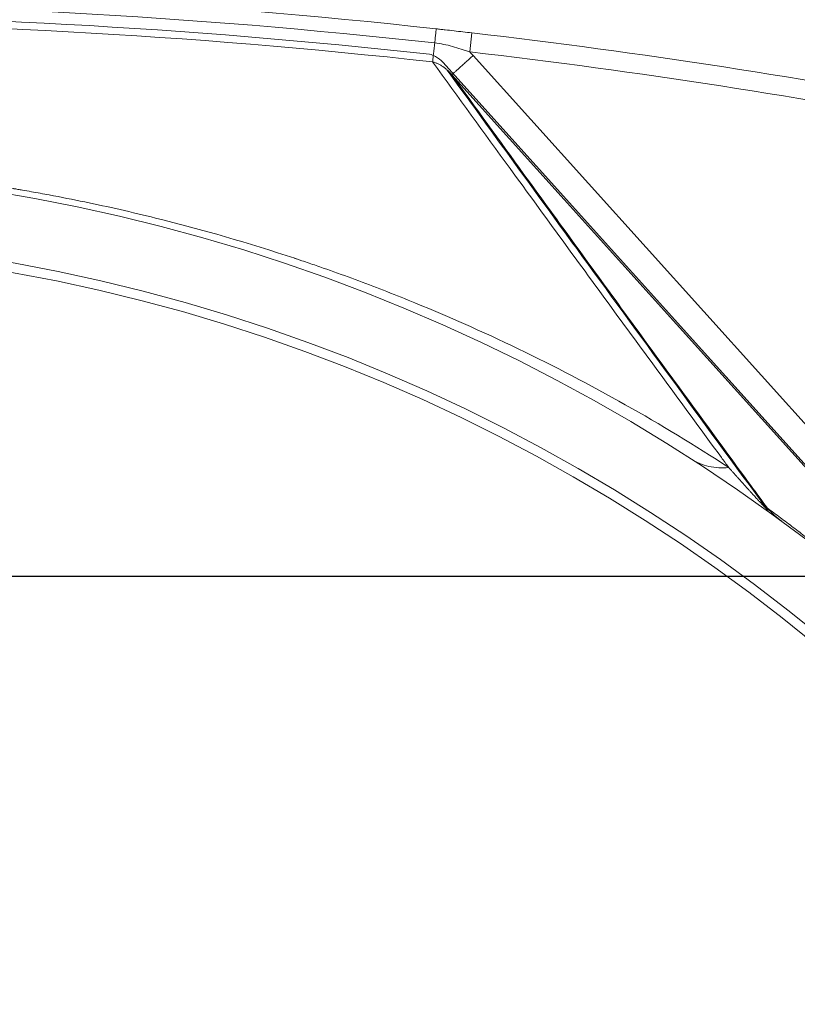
# Model space of a CAD drawing. Header units: millimetres. Extents: x 35469 to 44263, y -24881 to -16268.
# Tile 105 of 231: x 42212 to 42293, y -23927 to -23824. Entities that reach past the tile are written whole.
import ezdxf

# ---------------------------------------------------------------- set-up
doc = ezdxf.new("R2010")
doc.units = ezdxf.units.MM
doc.header["$LTSCALE"] = 0.3175
doc.layers.add('1轮廓实线层', color=7, linetype='Continuous', lineweight=18)
doc.layers.add('7标注层', color=4, linetype='Continuous', lineweight=13)
doc.styles.add('PC_TEXTSTYLE', font='ISOCP.SHX', dxfattribs={"width": 0.707, "bigfont": 'GBCBIG.SHX'})
doc.dimstyles.new('GB_LINEAR', dxfattribs={"dimtxt": 3.5, "dimasz": 3.5, "dimexe": 1, "dimexo": 0, "dimgap": 1.5, "dimtad": 1, "dimdsep": 46, "dimtxsty": 'PC_TEXTSTYLE', "dimcen": 0, "dimclrd": 256, "dimclrt": 3, "dimadec": 0, "dimazin": 2, "dimtp": 0.1, "dimtm": 0.1, "dimtfac": 0.71, "dimtdec": 3, "dimtmove": 0, "dimatfit": 3, "dimfxl": 1, "dimtfill": 1, "dimarcsym": 0})

# ---------------------------------------------------------------- blocks, each defined once
blk = doc.blocks.new('*D64')
at = {"layer": '7标注层', "color": 0, "lineweight": -2, "transparency": 16777216}
for p, q in [((42039.3, -23844.23), (42039.3, -23774.23)), ((42319.3, -23844.23), (42319.3, -23774.23))]:
    blk.add_line(p, q, dxfattribs=at)
at = {"layer": '7标注层', "lineweight": -2, "transparency": 16777216}
blk.add_line((42063.8, -23781.23), (42294.8, -23781.23), dxfattribs=at)
at = {"layer": '7标注层', "transparency": 16777216}
for points in [[(42063.8, -23777.15), (42063.8, -23785.32), (42039.3, -23781.23)], [(42294.8, -23785.32), (42294.8, -23777.15), (42319.3, -23781.23)]]:
    blk.add_solid(points, dxfattribs=at)
at = {"layer": 'Defpoints', "color": 0, "transparency": 16777216}
for p in [(42319.3, -23781.23), (42039.3, -23844.23), (42319.3, -23844.23)]:
    blk.add_point(p, dxfattribs=at)
at = {"layer": '7标注层', "color": 3, "transparency": 16777216, "insert": (42179.3, -23758.48), "char_height": 24.5, "attachment_point": 5, "style": 'PC_TEXTSTYLE', "bg_fill": 3, "box_fill_scale": 1.1, "bg_fill_color": 257, "bg_fill_transparency": 0}
blk.add_mtext('280', dxfattribs=at)
blk = doc.blocks.new('*D65')
at = {"layer": '7标注层', "color": 0, "lineweight": -2, "transparency": 16777216}
for p, q in [((41999.3, -23864.23), (41999.3, -23718.23)), ((42359.3, -23864.23), (42359.3, -23718.23))]:
    blk.add_line(p, q, dxfattribs=at)
at = {"layer": '7标注层', "lineweight": -2, "transparency": 16777216}
blk.add_line((42023.8, -23725.23), (42334.8, -23725.23), dxfattribs=at)
at = {"layer": '7标注层', "transparency": 16777216}
for points in [[(42023.8, -23721.15), (42023.8, -23729.32), (41999.3, -23725.23)], [(42334.8, -23729.32), (42334.8, -23721.15), (42359.3, -23725.23)]]:
    blk.add_solid(points, dxfattribs=at)
at = {"layer": 'Defpoints', "color": 0, "transparency": 16777216}
for p in [(42359.3, -23725.23), (41999.3, -23864.23), (42359.3, -23864.23)]:
    blk.add_point(p, dxfattribs=at)
at = {"layer": '7标注层', "color": 3, "transparency": 16777216, "insert": (42179.3, -23702.48), "char_height": 24.5, "attachment_point": 5, "style": 'PC_TEXTSTYLE', "bg_fill": 3, "box_fill_scale": 1.1, "bg_fill_color": 257, "bg_fill_transparency": 0}
blk.add_mtext('360', dxfattribs=at)
blk = doc.blocks.new('*D70')
at = {"layer": '7标注层', "color": 0, "lineweight": -2, "transparency": 16777216}
for p, q in [((42037.3, -23882.23), (42578.31, -23882.23)), ((42530.68, -24029.73), (42578.31, -24029.73))]:
    blk.add_line(p, q, dxfattribs=at)
at = {"layer": '7标注层', "lineweight": -2, "transparency": 16777216}
blk.add_line((42571.31, -24005.23), (42571.31, -23906.73), dxfattribs=at)
at = {"layer": '7标注层', "transparency": 16777216}
for points in [[(42575.39, -23906.73), (42567.22, -23906.73), (42571.31, -23882.23)], [(42567.22, -24005.23), (42575.39, -24005.23), (42571.31, -24029.73)]]:
    blk.add_solid(points, dxfattribs=at)
at = {"layer": 'Defpoints', "color": 0, "transparency": 16777216}
for p in [(42037.3, -23882.23), (42571.31, -23882.23), (42530.68, -24029.73)]:
    blk.add_point(p, dxfattribs=at)
at = {"layer": '7标注层', "color": 3, "transparency": 16777216, "insert": (42548.56, -23955.98), "char_height": 24.5, "attachment_point": 5, "rotation": 90, "style": 'PC_TEXTSTYLE', "bg_fill": 3, "box_fill_scale": 1.1, "bg_fill_color": 257, "bg_fill_transparency": 0}
blk.add_mtext('147.5', dxfattribs=at)

msp = doc.modelspace()

# ---------------------------------------------------------------- linework, layer by layer
at = {"layer": '1轮廓实线层'}
for p, q in [((42259.09, -23827.553), (42259.32, -23825.566)), ((42256.278, -23828.619), (42303.452, -23881.012)), ((42259.453, -23827.926), (42305.55, -23879.123)), ((42303.325, -23881.126), (42257.227, -23829.93))]:
    msp.add_line(p, q, dxfattribs=at)
for radius in [183, 182]:
    msp.add_circle((42179.303, -24029.734), radius, dxfattribs=at)
for centre, radius, start, end in [((42179.155, -24516.934), 696, 83.694066, 96.305935), ((42179.155, -24516.934), 694.519, 83.694066, 96.305935), ((42179.155, -24516.934), 693.292, 83.727913, 96.27202), ((42179.155, -24516.934), 692.536, 83.694064, 96.305936), ((42179.155, -24516.934), 696, 74.660259, 83.385986), ((42179.155, -24516.934), 696, 74.660259, 83.385986), ((42179.155, -24516.934), 694, 74.660259, 83.385986), ((42179.303, -24029.734), 190, 6.89064, 353.10936)]:
    msp.add_arc(centre, radius, start, end, dxfattribs=at)
for points, knots in [([(42255.439, -23826.617), (42255.45, -23826.512), (42255.462, -23826.41), (42255.484, -23826.213), (42255.494, -23826.118), (42255.514, -23825.938), (42255.523, -23825.853), (42255.541, -23825.694), (42255.549, -23825.621), (42255.563, -23825.49), (42255.57, -23825.431), (42255.581, -23825.329), (42255.586, -23825.285), (42255.594, -23825.216), (42255.597, -23825.189), (42255.601, -23825.154), (42255.602, -23825.145), (42255.602, -23825.145)], [0, 0, 0, 0, 0.1251117, 0.1251117, 0.2502233, 0.2502233, 0.375335, 0.375335, 0.5004466, 0.5004466, 0.6255583, 0.6255583, 0.7506699, 0.7506699, 0.8757816, 0.8757816, 1, 1, 1, 1]), ([(42255.602, -23825.145), (42255.757, -23825.162), (42255.912, -23825.18), (42256.222, -23825.214), (42256.377, -23825.231), (42256.842, -23825.283), (42257.152, -23825.318), (42257.771, -23825.388), (42258.08, -23825.424), (42258.7, -23825.495), (42259.01, -23825.53), (42259.32, -23825.566)], [0, 0, 0, 0, 0.125, 0.125, 0.25, 0.25, 0.5, 0.5, 0.75, 0.75, 1, 1, 1, 1]), ([(42255.221, -23828.589), (42255.231, -23828.501), (42255.243, -23828.389), (42255.272, -23828.124), (42255.289, -23827.971), (42255.327, -23827.631), (42255.348, -23827.444), (42255.392, -23827.046), (42255.415, -23826.835), (42255.439, -23826.617)], [0, 0, 0, 0, 0.25, 0.25, 0.5, 0.5, 0.75, 0.75, 1, 1, 1, 1]), ([(42259.09, -23827.553), (42258.941, -23827.501), (42258.643, -23827.398), (42258.344, -23827.299), (42257.895, -23827.154), (42257.594, -23827.063), (42256.988, -23826.898), (42256.683, -23826.825), (42256.066, -23826.702), (42255.754, -23826.652), (42255.439, -23826.617)], [0, 0, 0, 0, 0.125, 0.25, 0.25, 0.5, 0.5, 0.75, 0.75, 1, 1, 1, 1]), ([(42256.278, -23828.619), (42256.062, -23828.38), (42255.812, -23828.183), (42255.329, -23827.924), (42255.117, -23827.843), (42254.897, -23827.792)], [0, 0, 0, 0, 0.5868311, 0.5868311, 1, 1, 1, 1]), ([(42257.227, -23829.93), (42257.223, -23829.925), (42257.219, -23829.92), (42257.211, -23829.911), (42257.198, -23829.896), (42257.169, -23829.863), (42257.111, -23829.797), (42257.059, -23829.742), (42256.955, -23829.633), (42256.883, -23829.563), (42256.735, -23829.427), (42256.658, -23829.361), (42256.501, -23829.234), (42256.42, -23829.173), (42256.294, -23829.086), (42256.251, -23829.057), (42256.165, -23829.002), (42256.122, -23828.975), (42255.989, -23828.897), (42255.899, -23828.849), (42255.759, -23828.781), (42255.712, -23828.76), (42255.617, -23828.719), (42255.52, -23828.681), (42255.422, -23828.647), (42255.347, -23828.624), (42255.31, -23828.613), (42255.266, -23828.6), (42255.243, -23828.595), (42255.234, -23828.592), (42255.227, -23828.59), (42255.224, -23828.59), (42255.221, -23828.589)], [0, 0, 0, 0, 0.0078125, 0.0078125, 0.015625, 0.03125, 0.0625, 0.125, 0.125, 0.25, 0.25, 0.375, 0.375, 0.5, 0.5, 0.5625, 0.5625, 0.625, 0.625, 0.75, 0.75, 0.8125, 0.8125, 0.875, 0.9375, 0.9375, 0.96875, 0.984375, 0.9921875, 0.9960937, 0.9960937, 1, 1, 1, 1]), ([(42255.221, -23828.589), (42257.896, -23832.276), (42260.589, -23835.981), (42266.902, -23844.655), (42270.537, -23849.638), (42277.88, -23859.681), (42281.589, -23864.741), (42285.594, -23870.192), (42285.85, -23870.541), (42286.106, -23870.889)], [0, 0, 0, 0, 0.2668223, 0.2668223, 0.6213207, 0.6213207, 0.9758192, 0.9758192, 1, 1, 1, 1]), ([(42257.227, -23829.93), (42257.236, -23829.922), (42257.258, -23829.903), (42257.327, -23829.84), (42257.374, -23829.797), (42257.493, -23829.69), (42257.565, -23829.626), (42257.73, -23829.478), (42257.823, -23829.394), (42258.027, -23829.21), (42258.138, -23829.11), (42258.375, -23828.896), (42258.5, -23828.783), (42258.761, -23828.549), (42258.897, -23828.427), (42259.172, -23828.179), (42259.312, -23828.052), (42259.453, -23827.926)], [0, 0, 0, 0, 0.125, 0.125, 0.25, 0.25, 0.375, 0.375, 0.5, 0.5, 0.625, 0.625, 0.75, 0.75, 0.875, 0.875, 1, 1, 1, 1]), ([(42256.715, -23829.411), (42261.179, -23835.581), (42265.689, -23841.798), (42276.759, -23857.015), (42283.371, -23866.07), (42290.113, -23875.259)], [0, 0, 0, 0, 0.4119951, 0.4119951, 1, 1, 1, 1]), ([(42290.131, -23875.118), (42288.986, -23873.556), (42287.845, -23871.999), (42282.972, -23865.344), (42279.278, -23860.286), (42271.963, -23850.247), (42268.342, -23845.266), (42262.229, -23836.84), (42259.721, -23833.377), (42257.227, -23829.93)], [0, 0, 0, 0, 0.1012451, 0.1012451, 0.4337005, 0.4337005, 0.766156, 0.766156, 1, 1, 1, 1]), ([(42071.931, -23871.26), (42075.439, -23868.955), (42082.59, -23864.58), (42093.691, -23858.73), (42101.322, -23855.314), (42107.124, -23852.938), (42110.044, -23851.796), (42113.484, -23850.545), (42115.212, -23849.94), (42116.078, -23849.643), (42116.511, -23849.495), (42116.728, -23849.422), (42116.837, -23849.385), (42116.891, -23849.367), (42116.918, -23849.358), (42116.932, -23849.353), (42116.938, -23849.351), (42116.942, -23849.35), (42116.943, -23849.349), (42116.944, -23849.349), (42116.945, -23849.349), (42116.945, -23849.349), (42116.945, -23849.349), (42121.932, -23847.67), (42126.974, -23846.195), (42137.149, -23843.658), (42142.282, -23842.596), (42152.612, -23840.889), (42157.811, -23840.243), (42165.641, -23839.59), (42168.257, -23839.425), (42172.186, -23839.256), (42174.152, -23839.191), (42176.448, -23839.15), (42177.596, -23839.138), (42178.171, -23839.134), (42178.458, -23839.133), (42178.601, -23839.132), (42178.673, -23839.132), (42178.709, -23839.132), (42178.727, -23839.132), (42178.736, -23839.132), (42178.741, -23839.132), (42178.742, -23839.132), (42178.744, -23839.132), (42178.744, -23839.132), (42184.234, -23839.116), (42189.718, -23839.332), (42200.651, -23840.223), (42206.099, -23840.9), (42211.517, -23841.806), (42211.517, -23841.806), (42211.519, -23841.806), (42211.52, -23841.806), (42211.525, -23841.807), (42211.533, -23841.808), (42211.55, -23841.811), (42211.584, -23841.817), (42211.652, -23841.828), (42211.788, -23841.851), (42212.06, -23841.897), (42212.603, -23841.99), (42213.689, -23842.18), (42215.858, -23842.575), (42220.184, -23843.427), (42223.869, -23844.265), (42231.204, -23846.084), (42236.05, -23847.486), (42240.84, -23849.075), (42240.84, -23849.075), (42240.841, -23849.075), (42240.842, -23849.076), (42240.843, -23849.076), (42240.847, -23849.077), (42240.854, -23849.08), (42240.867, -23849.084), (42240.894, -23849.093), (42240.949, -23849.111), (42241.058, -23849.148), (42241.276, -23849.22), (42241.712, -23849.366), (42242.582, -23849.661), (42244.319, -23850.26), (42247.777, -23851.501), (42250.713, -23852.635), (42256.546, -23854.996), (42264.219, -23858.393), (42275.384, -23864.222), (42282.577, -23868.589), (42286.106, -23870.889)], [0, 0, 0, 0, 0.0625, 0.125, 0.1875, 0.1875, 0.21875, 0.234375, 0.2421875, 0.2460937, 0.2480469, 0.2490234, 0.2495117, 0.2497559, 0.2498779, 0.249939, 0.2499695, 0.2499847, 0.2499924, 0.2499962, 0.2499981, 0.2499981, 0.25, 0.25, 0.3125, 0.3125, 0.375, 0.375, 0.4375, 0.4375, 0.46875, 0.46875, 0.484375, 0.4921875, 0.4960937, 0.4980469, 0.4990234, 0.4995117, 0.4997559, 0.4998779, 0.499939, 0.4999695, 0.4999847, 0.4999924, 0.4999924, 0.5, 0.5, 0.5625, 0.5625, 0.625, 0.625, 0.6250076, 0.6250076, 0.6250153, 0.6250305, 0.625061, 0.6251221, 0.6252441, 0.6254883, 0.6259766, 0.6269531, 0.6289062, 0.6328125, 0.640625, 0.65625, 0.6875, 0.6875, 0.75, 0.75, 0.7500038, 0.7500038, 0.7500076, 0.7500153, 0.7500305, 0.750061, 0.7501221, 0.7502441, 0.7504883, 0.7509766, 0.7519531, 0.7539062, 0.7578125, 0.765625, 0.78125, 0.8125, 0.8125, 0.875, 0.9375, 1, 1, 1, 1]), ([(42282.224, -23870.024), (42282.495, -23870.199), (42282.784, -23870.351), (42283.392, -23870.603), (42283.71, -23870.704), (42284.369, -23870.851), (42284.709, -23870.897), (42285.401, -23870.934), (42285.753, -23870.925), (42286.106, -23870.889)], [0, 0, 0, 0, 0.25, 0.25, 0.5, 0.5, 0.75, 0.75, 1, 1, 1, 1]), ([(42286.106, -23870.889), (42286.138, -23870.925), (42286.201, -23870.996), (42286.295, -23871.101), (42286.388, -23871.205), (42286.48, -23871.308), (42286.571, -23871.409), (42286.66, -23871.51), (42286.749, -23871.608), (42286.836, -23871.706), (42286.921, -23871.802), (42287.006, -23871.896), (42287.09, -23871.99), (42287.172, -23872.081), (42287.253, -23872.172), (42287.333, -23872.261), (42287.412, -23872.349), (42287.489, -23872.435), (42287.565, -23872.52), (42287.641, -23872.604), (42287.715, -23872.686), (42287.787, -23872.767), (42287.859, -23872.846), (42287.929, -23872.924), (42287.998, -23873.001), (42288.066, -23873.076), (42288.133, -23873.15), (42288.245, -23873.275), (42288.4, -23873.445), (42288.592, -23873.658), (42288.77, -23873.853), (42288.934, -23874.032), (42289.068, -23874.177), (42289.174, -23874.292), (42289.257, -23874.381), (42289.336, -23874.466), (42289.411, -23874.547), (42289.483, -23874.623), (42289.55, -23874.695), (42289.614, -23874.762), (42289.675, -23874.826), (42289.732, -23874.885), (42289.785, -23874.94), (42289.832, -23874.988), (42289.875, -23875.031), (42289.913, -23875.069), (42289.949, -23875.105), (42289.983, -23875.138), (42290.015, -23875.169), (42290.045, -23875.197), (42290.073, -23875.223), (42290.098, -23875.246), (42290.122, -23875.267), (42290.144, -23875.285), (42290.163, -23875.301), (42290.181, -23875.315), (42290.197, -23875.326), (42290.21, -23875.334), (42290.221, -23875.339), (42290.23, -23875.342), (42290.237, -23875.342), (42290.241, -23875.34), (42290.243, -23875.336), (42290.244, -23875.328), (42290.242, -23875.319), (42290.238, -23875.306), (42290.232, -23875.292), (42290.224, -23875.274), (42290.214, -23875.255), (42290.201, -23875.232), (42290.187, -23875.207), (42290.17, -23875.18), (42290.152, -23875.15), (42290.138, -23875.129), (42290.131, -23875.118)], [0, 0, 0, 0, 0.0232112, 0.0460989, 0.0686629, 0.0909033, 0.11282, 0.134413, 0.1556823, 0.1766279, 0.1972497, 0.2175477, 0.2375219, 0.2571722, 0.2764988, 0.2955014, 0.3141802, 0.3325351, 0.350566, 0.3682731, 0.3856562, 0.4027154, 0.4194506, 0.4358619, 0.4519493, 0.4677127, 0.4831521, 0.4982676, 0.5457435, 0.5895007, 0.6295395, 0.6658608, 0.6984664, 0.7170241, 0.7346277, 0.7512777, 0.7669747, 0.7817197, 0.7955135, 0.8083575, 0.8202533, 0.831203, 0.8412092, 0.8502756, 0.857458, 0.8640894, 0.8701739, 0.875717, 0.8807257, 0.8852098, 0.8891829, 0.8926644, 0.8956837, 0.8982853, 0.9005392, 0.9025516, 0.9044695, 0.9064609, 0.9086772, 0.9112301, 0.9141934, 0.9176146, 0.9215244, 0.9259435, 0.9308861, 0.9363623, 0.9423797, 0.9489439, 0.9560591, 0.9637288, 0.9719558, 0.9807421, 0.9900897, 1, 1, 1, 1]), ([(42291.64, -23876.501), (42291.365, -23876.299), (42291.1, -23876.082), (42290.722, -23875.735), (42290.599, -23875.616), (42290.42, -23875.433), (42290.361, -23875.371), (42290.245, -23875.246), (42290.187, -23875.182), (42290.131, -23875.118)], [0, 0, 0, 0, 0.5, 0.5, 0.75, 0.75, 0.875, 0.875, 1, 1, 1, 1])]:
    msp.add_open_spline(points, degree=3, knots=knots, dxfattribs=at)
for points, degree in [([(42259.09, -23827.553), (42259.215, -23827.672), (42259.336, -23827.797), (42259.453, -23827.926)], 3), ([(42290.131, -23875.118), (42295.574, -23879.109), (42300.736, -23883.457)], 2)]:
    msp.add_open_spline(points, degree=degree, dxfattribs=at)

# ---------------------------------------------------------------- next in the draw order: dimensions: what is measured, and where the dimension line sits
at = {"layer": '7标注层'}
dim = msp.add_linear_dim(base=(42319.303, -23781.234), p1=(42039.303, -23844.234), p2=(42319.303, -23844.234), dimstyle='GB_LINEAR', override={"dimscale": 7, "dimgap": 1.5, "dimtad": 1, "dimjust": 0, "dimdec": 2, "dimlfac": 1, "dimse1": 0, "dimse2": 0, "dimsd1": 0, "dimsd2": 0, "dimclrd": 256, "dimclre": 0, "dimtofl": 1}, dxfattribs=at)
dim.commit()
dim.dimension.update_dxf_attribs({"geometry": '*D64', "text_midpoint": (42179.303, -23758.484)})
dim = msp.add_linear_dim(base=(42571.308, -23882.234), p1=(42530.684, -24029.734), p2=(42037.303, -23882.234), angle=90, dimstyle='GB_LINEAR', override={"dimscale": 7, "dimgap": 1.5, "dimtad": 1, "dimjust": 0, "dimdec": 2, "dimlfac": 1, "dimse1": 0, "dimse2": 0, "dimsd1": 0, "dimsd2": 0, "dimclrd": 256, "dimclre": 0, "dimtofl": 1}, dxfattribs=at)
dim.commit()
dim.dimension.update_dxf_attribs({"geometry": '*D70', "text_midpoint": (42548.558, -23955.984)})

# ---------------------------------------------------------------- next in the draw order: dimensions: what is measured, and where the dimension line sits
dim = msp.add_linear_dim(base=(42359.303, -23725.234), p1=(41999.303, -23864.234), p2=(42359.303, -23864.234), dimstyle='GB_LINEAR', override={"dimscale": 7, "dimgap": 1.5, "dimtad": 1, "dimjust": 0, "dimdec": 2, "dimlfac": 1, "dimse1": 0, "dimse2": 0, "dimsd1": 0, "dimsd2": 0, "dimclrd": 256, "dimclre": 0, "dimtofl": 1}, dxfattribs=at)
dim.commit()
dim.dimension.update_dxf_attribs({"geometry": '*D65', "text_midpoint": (42179.303, -23702.484)})

doc.saveas('drawing.dxf')
